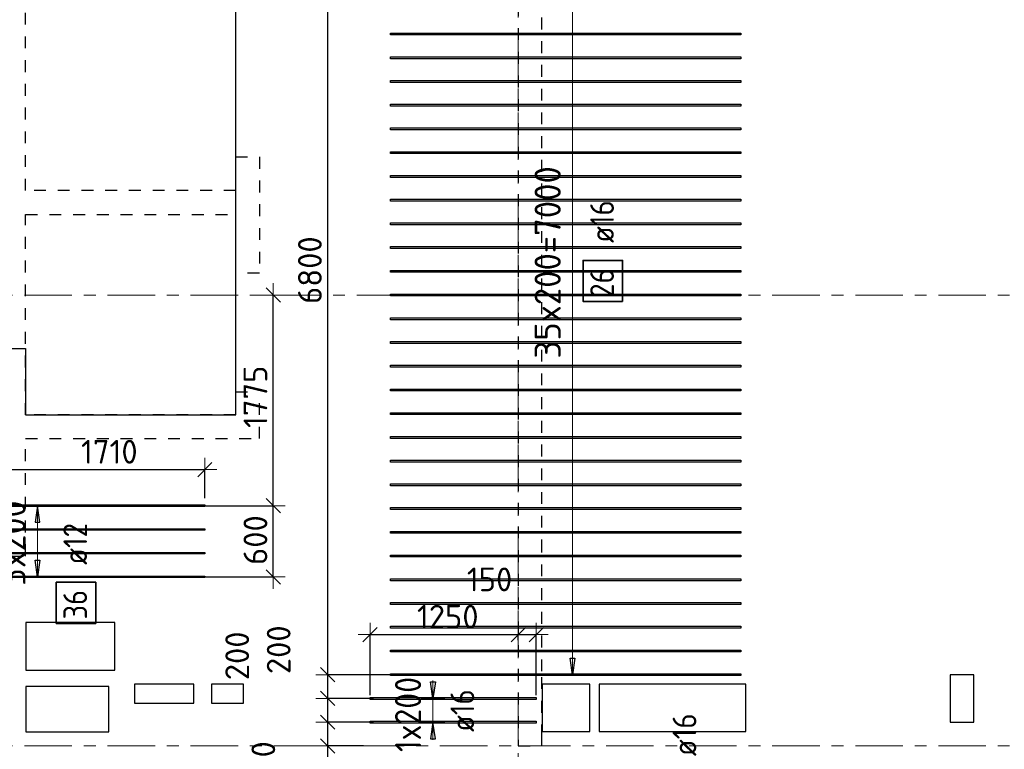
# Model space of a CAD drawing. Header units: metres. Extents: x -38 to 107, y -15 to 21.
# Tile 24 of 167: x 22 to 30, y 9 to 15. Entities that reach past the tile are written whole.
import ezdxf

# ---------------------------------------------------------------- set-up
doc = ezdxf.new("R2010")
doc.units = ezdxf.units.M
doc.header["$PDMODE"] = 65
for name, pattern in [('______11', [0.5, 0.4, -0.05, 0, -0.05]), ('______2', [0.0405, 0.03, -0.0105]), ('______5', [1.1, 0.8, -0.1, 0.1, -0.1])]:
    doc.linetypes.add(name, pattern=pattern)
for name, color, linetype, lineweight in [('XR$2$Осевая линия (1)', 7, '______5', 13), ('XR$4$Перекрытие (1)', 7, 'Continuous', 35), ('XR$4$Размерная линия (1)', 7, 'Continuous', 13)]:
    doc.layers.add(name, color=color, linetype=linetype, lineweight=lineweight)
doc.layers.add('XR$4$Арм.стержн.Доп. Арм верхн.зоны Х', color=7, linetype='Continuous', lineweight=35, true_color=0x8c8cff)
doc.layers.add('XR$6$Стена_ бетон несущ.', color=7, linetype='Continuous', lineweight=70, true_color=0xb4b496)
doc.styles.add('ISOCPEUR', font='txt')
doc.dimstyles.new('DIMSTYLE_3', dxfattribs={"dimtxt": 0.2, "dimasz": 0.2, "dimexe": 0, "dimexo": 0, "dimgap": 0.1, "dimtad": 2, "dimdec": 0, "dimlfac": 1000, "dimrnd": 5, "dimzin": 12, "dimdsep": 46, "dimtxsty": 'ISOCPEUR', "dimblk1": 'ALL_ML_STRICH', "dimblk2": 'ALL_ML_STRICH', "dimsah": 1, "dimcen": 0, "dimclrd": 7, "dimclre": 256, "dimclrt": 7, "dimadec": 0, "dimazin": 0, "dimtfac": 1, "dimtdec": 0, "dimtix": 1, "dimtmove": 2, "dimatfit": 3, "dimfxl": 0, "dimtzin": 0, "dimlwd": 0, "dimlwe": -3, "dimarcsym": 0})
doc.dimstyles.new('DIMSTYLE_33', dxfattribs={"dimtxt": 0.2, "dimasz": 0.2, "dimexe": 0, "dimexo": 0, "dimgap": 0.1, "dimtad": 2, "dimdec": 0, "dimlfac": 1000, "dimrnd": 5, "dimzin": 12, "dimdsep": 46, "dimtxsty": 'ISOCPEUR', "dimblk1": 'ALL_ML_STRICH', "dimblk2": 'ALL_ML_STRICH', "dimsah": 1, "dimcen": 0, "dimclrd": 7, "dimclre": 256, "dimclrt": 7, "dimadec": 0, "dimazin": 0, "dimtfac": 1, "dimtdec": 0, "dimtix": 1, "dimtmove": 2, "dimatfit": 3, "dimfxl": 0, "dimtvp": 1.2, "dimtzin": 0, "dimlwd": 0, "dimlwe": -3, "dimarcsym": 0})

# ---------------------------------------------------------------- blocks, each defined once
blk = doc.blocks.new('ALL_ML_STRICH')
at = {"color": 0, "linetype": 'ByBlock', "lineweight": -2}
for p, q in [((0, -0.5), (0, 0.5)), ((-1, 0), (0.5, 0)), ((-0.3, -0.3), (0.3, 0.3))]:
    blk.add_line(p, q, dxfattribs=at)
blk = doc.blocks.new('*D289')
at = {"layer": 'DEFPOINTS', "color": 7, "linetype": 'Continuous', "lineweight": 13, "transparency": 33554687}
for p in [(24.782, 9.9384), (26.03, 9.8709), (24.782, 9.4083)]:
    blk.add_point(p, dxfattribs=at)
at = {"layer": 'XR$4$Размерная линия (1)', "color": 9, "linetype": 'Continuous', "lineweight": -2, "true_color": 0xc7c7c7, "transparency": 33554687}
for p, q in [((24.782, 9.4283), (24.782, 9.9384)), ((26.03, 9.8909), (26.03, 9.9384))]:
    blk.add_line(p, q, dxfattribs=at)
at = {"layer": 'XR$4$Размерная линия (1)', "color": 7, "linetype": 'Continuous', "lineweight": -2, "transparency": 33554687}
blk.add_line((24.782, 9.9384), (26.03, 9.9384), dxfattribs=at)
at = {"layer": 'XR$4$Размерная линия (1)', "color": 7, "linetype": 'Continuous', "lineweight": 13, "transparency": 33554687, "xscale": 0.2, "yscale": 0.2, "zscale": 0.2, "rotation": 180}
blk.add_blockref('ALL_ML_STRICH', (24.782, 9.9384), dxfattribs=at)
at = {"layer": 'XR$4$Размерная линия (1)', "color": 7, "linetype": 'Continuous', "lineweight": 13, "transparency": 33554687, "xscale": 0.2, "yscale": 0.2, "zscale": 0.2}
blk.add_blockref('ALL_ML_STRICH', (26.03, 9.9384), dxfattribs=at)
at = {"layer": 'XR$4$Размерная линия (1)', "color": 7, "linetype": 'Continuous', "lineweight": 13, "transparency": 33554687, "insert": (25.436, 10.0884), "char_height": 0.2, "width": 0.8, "attachment_point": 5, "style": 'ISOCPEUR'}
blk.add_mtext('\\A1;{1250}', dxfattribs=at)
blk = doc.blocks.new('*D290')
at = {"layer": 'DEFPOINTS', "color": 7, "linetype": 'Continuous', "lineweight": 13, "transparency": 33554687}
for p in [(26.03, 9.9384), (26.03, 9.8709), (26.182, 9.4083)]:
    blk.add_point(p, dxfattribs=at)
at = {"layer": 'XR$4$Размерная линия (1)', "color": 9, "linetype": 'Continuous', "lineweight": -2, "true_color": 0xc7c7c7, "transparency": 33554687}
for p, q in [((26.03, 9.8909), (26.03, 9.9384)), ((26.182, 9.4283), (26.182, 9.9384))]:
    blk.add_line(p, q, dxfattribs=at)
at = {"layer": 'XR$4$Размерная линия (1)', "color": 7, "linetype": 'Continuous', "lineweight": -2, "transparency": 33554687}
blk.add_line((26.03, 9.9384), (26.182, 9.9384), dxfattribs=at)
at = {"layer": 'XR$4$Размерная линия (1)', "color": 7, "linetype": 'Continuous', "lineweight": 13, "transparency": 33554687, "xscale": 0.2, "yscale": 0.2, "zscale": 0.2, "rotation": 180}
blk.add_blockref('ALL_ML_STRICH', (26.03, 9.9384), dxfattribs=at)
at = {"layer": 'XR$4$Размерная линия (1)', "color": 7, "linetype": 'Continuous', "lineweight": 13, "transparency": 33554687, "xscale": 0.2, "yscale": 0.2, "zscale": 0.2}
blk.add_blockref('ALL_ML_STRICH', (26.182, 9.9384), dxfattribs=at)
at = {"layer": 'XR$4$Размерная линия (1)', "color": 7, "linetype": 'Continuous', "lineweight": 13, "transparency": 33554687, "insert": (25.7883, 10.4034), "char_height": 0.2, "width": 0.6, "attachment_point": 5, "style": 'ISOCPEUR'}
blk.add_mtext('\\A1;{150}', dxfattribs=at)
blk = doc.blocks.new('*D335')
at = {"layer": 'DEFPOINTS', "color": 7, "linetype": 'Continuous', "lineweight": 13, "transparency": 33554687}
for p in [(24.7464, 9), (24.4247, 8.4003), (24.9489, 8.4003)]:
    blk.add_point(p, dxfattribs=at)
at = {"layer": 'XR$4$Размерная линия (1)', "color": 9, "linetype": 'Continuous', "lineweight": -2, "true_color": 0xc7c7c7, "transparency": 33554687}
for p, q in [((24.7264, 9), (24.4247, 9)), ((24.9289, 8.4003), (24.4247, 8.4003))]:
    blk.add_line(p, q, dxfattribs=at)
at = {"layer": 'XR$4$Размерная линия (1)', "color": 7, "linetype": 'Continuous', "lineweight": -2, "transparency": 33554687}
blk.add_line((24.4247, 8.4003), (24.4247, 9), dxfattribs=at)
at = {"layer": 'XR$4$Размерная линия (1)', "color": 7, "linetype": 'Continuous', "lineweight": 13, "transparency": 33554687, "xscale": 0.2, "yscale": 0.2, "zscale": 0.2}
for p, rotation in [((24.4247, 9), 90), ((24.4247, 8.4003), 270)]:
    blk.add_blockref('ALL_ML_STRICH', p, dxfattribs=dict(at, rotation=rotation))
at = {"layer": 'XR$4$Размерная линия (1)', "color": 7, "linetype": 'Continuous', "lineweight": 13, "transparency": 33554687, "insert": (24.2747, 8.7101), "char_height": 0.2, "width": 0.6, "attachment_point": 5, "rotation": 90, "style": 'ISOCPEUR'}
blk.add_mtext('\\A1;{600}', dxfattribs=at)
blk = doc.blocks.new('*D336')
at = {"layer": 'DEFPOINTS', "color": 7, "linetype": 'Continuous', "lineweight": 13, "transparency": 33554687}
for p in [(24.8295, 9.2003), (24.4247, 9), (24.7464, 9)]:
    blk.add_point(p, dxfattribs=at)
at = {"layer": 'XR$4$Размерная линия (1)', "color": 9, "linetype": 'Continuous', "lineweight": -2, "true_color": 0xc7c7c7, "transparency": 33554687}
for p, q in [((24.8095, 9.2003), (24.4247, 9.2003)), ((24.7264, 9), (24.4247, 9))]:
    blk.add_line(p, q, dxfattribs=at)
at = {"layer": 'XR$4$Размерная линия (1)', "color": 7, "linetype": 'Continuous', "lineweight": -2, "transparency": 33554687}
blk.add_line((24.4247, 9), (24.4247, 9.2003), dxfattribs=at)
at = {"layer": 'XR$4$Размерная линия (1)', "color": 7, "linetype": 'Continuous', "lineweight": 13, "transparency": 33554687, "xscale": 0.2, "yscale": 0.2, "zscale": 0.2}
for p, rotation in [((24.4247, 9.2003), 90), ((24.4247, 9), 270)]:
    blk.add_blockref('ALL_ML_STRICH', p, dxfattribs=dict(at, rotation=rotation))
at = {"layer": 'XR$4$Размерная линия (1)', "color": 7, "linetype": 'Continuous', "lineweight": 13, "transparency": 33554687, "insert": (23.8824, 8.8343), "char_height": 0.2, "width": 0.6, "attachment_point": 5, "rotation": 90, "style": 'ISOCPEUR'}
blk.add_mtext('\\A1;{200}', dxfattribs=at)
blk = doc.blocks.new('*D337')
at = {"layer": 'DEFPOINTS', "color": 7, "linetype": 'Continuous', "lineweight": 13, "transparency": 33554687}
for p in [(24.8295, 9.4003), (24.4247, 9.2003), (24.8295, 9.2003)]:
    blk.add_point(p, dxfattribs=at)
at = {"layer": 'XR$4$Размерная линия (1)', "color": 9, "linetype": 'Continuous', "lineweight": -2, "true_color": 0xc7c7c7, "transparency": 33554687}
for p, q in [((24.8095, 9.4003), (24.4247, 9.4003)), ((24.8095, 9.2003), (24.4247, 9.2003))]:
    blk.add_line(p, q, dxfattribs=at)
at = {"layer": 'XR$4$Размерная линия (1)', "color": 7, "linetype": 'Continuous', "lineweight": -2, "transparency": 33554687}
blk.add_line((24.4247, 9.2003), (24.4247, 9.4003), dxfattribs=at)
at = {"layer": 'XR$4$Размерная линия (1)', "color": 7, "linetype": 'Continuous', "lineweight": 13, "transparency": 33554687, "xscale": 0.2, "yscale": 0.2, "zscale": 0.2}
for p, rotation in [((24.4247, 9.4003), 90), ((24.4247, 9.2003), 270)]:
    blk.add_blockref('ALL_ML_STRICH', p, dxfattribs=dict(at, rotation=rotation))
at = {"layer": 'XR$4$Размерная линия (1)', "color": 7, "linetype": 'Continuous', "lineweight": 13, "transparency": 33554687, "insert": (23.6622, 9.7592), "char_height": 0.2, "width": 0.6, "attachment_point": 5, "rotation": 90, "style": 'ISOCPEUR'}
blk.add_mtext('\\A1;{200}', dxfattribs=at)
blk = doc.blocks.new('*D338')
at = {"layer": 'DEFPOINTS', "color": 7, "linetype": 'Continuous', "lineweight": 13, "transparency": 33554687}
for p in [(25.0215, 9.6003), (24.4247, 9.4003), (24.8295, 9.4003)]:
    blk.add_point(p, dxfattribs=at)
at = {"layer": 'XR$4$Размерная линия (1)', "color": 9, "linetype": 'Continuous', "lineweight": -2, "true_color": 0xc7c7c7, "transparency": 33554687}
for p, q in [((25.0015, 9.6003), (24.4247, 9.6003)), ((24.8095, 9.4003), (24.4247, 9.4003))]:
    blk.add_line(p, q, dxfattribs=at)
at = {"layer": 'XR$4$Размерная линия (1)', "color": 7, "linetype": 'Continuous', "lineweight": -2, "transparency": 33554687}
blk.add_line((24.4247, 9.4003), (24.4247, 9.6003), dxfattribs=at)
at = {"layer": 'XR$4$Размерная линия (1)', "color": 7, "linetype": 'Continuous', "lineweight": 13, "transparency": 33554687, "xscale": 0.2, "yscale": 0.2, "zscale": 0.2}
for p, rotation in [((24.4247, 9.6003), 90), ((24.4247, 9.4003), 270)]:
    blk.add_blockref('ALL_ML_STRICH', p, dxfattribs=dict(at, rotation=rotation))
at = {"layer": 'XR$4$Размерная линия (1)', "color": 7, "linetype": 'Continuous', "lineweight": 13, "transparency": 33554687, "insert": (24.0116, 9.8106), "char_height": 0.2, "width": 0.6, "attachment_point": 5, "rotation": 90, "style": 'ISOCPEUR'}
blk.add_mtext('\\A1;{200}', dxfattribs=at)
blk = doc.blocks.new('*D339')
at = {"layer": 'DEFPOINTS', "color": 7, "linetype": 'Continuous', "lineweight": 13, "transparency": 33554687}
for p in [(24.772, 16.4), (24.4247, 9.6003), (25.0215, 9.6003)]:
    blk.add_point(p, dxfattribs=at)
at = {"layer": 'XR$4$Размерная линия (1)', "color": 9, "linetype": 'Continuous', "lineweight": -2, "true_color": 0xc7c7c7, "transparency": 33554687}
for p, q in [((24.752, 16.4), (24.4247, 16.4)), ((25.0015, 9.6003), (24.4247, 9.6003))]:
    blk.add_line(p, q, dxfattribs=at)
at = {"layer": 'XR$4$Размерная линия (1)', "color": 7, "linetype": 'Continuous', "lineweight": -2, "transparency": 33554687}
blk.add_line((24.4247, 9.6003), (24.4247, 16.4), dxfattribs=at)
at = {"layer": 'XR$4$Размерная линия (1)', "color": 7, "linetype": 'Continuous', "lineweight": 13, "transparency": 33554687, "xscale": 0.2, "yscale": 0.2, "zscale": 0.2}
for p, rotation in [((24.4247, 16.4), 90), ((24.4247, 9.6003), 270)]:
    blk.add_blockref('ALL_ML_STRICH', p, dxfattribs=dict(at, rotation=rotation))
at = {"layer": 'XR$4$Размерная линия (1)', "color": 7, "linetype": 'Continuous', "lineweight": 13, "transparency": 33554687, "insert": (24.2747, 13.0101), "char_height": 0.2, "width": 0.8, "attachment_point": 5, "rotation": 90, "style": 'ISOCPEUR'}
blk.add_mtext('\\A1;{6800}', dxfattribs=at)
blk = doc.blocks.new('*D369')
at = {"layer": 'DEFPOINTS', "color": 7, "linetype": 'Continuous', "lineweight": 13, "transparency": 33554687}
for p in [(21.68, 11.3293), (21.68, 11.224), (23.3897, 11.0687)]:
    blk.add_point(p, dxfattribs=at)
at = {"layer": 'XR$4$Размерная линия (1)', "color": 9, "linetype": 'Continuous', "lineweight": -2, "true_color": 0xc7c7c7, "transparency": 33554687}
for p, q in [((21.68, 11.244), (21.68, 11.3293)), ((23.3897, 11.0887), (23.3897, 11.3293))]:
    blk.add_line(p, q, dxfattribs=at)
at = {"layer": 'XR$4$Размерная линия (1)', "color": 7, "linetype": 'Continuous', "lineweight": -2, "transparency": 33554687}
blk.add_line((21.68, 11.3293), (23.3897, 11.3293), dxfattribs=at)
at = {"layer": 'XR$4$Размерная линия (1)', "color": 7, "linetype": 'Continuous', "lineweight": 13, "transparency": 33554687, "xscale": 0.2, "yscale": 0.2, "zscale": 0.2, "rotation": 180}
blk.add_blockref('ALL_ML_STRICH', (21.68, 11.3293), dxfattribs=at)
at = {"layer": 'XR$4$Размерная линия (1)', "color": 7, "linetype": 'Continuous', "lineweight": 13, "transparency": 33554687, "xscale": 0.2, "yscale": 0.2, "zscale": 0.2}
blk.add_blockref('ALL_ML_STRICH', (23.3897, 11.3293), dxfattribs=at)
at = {"layer": 'XR$4$Размерная линия (1)', "color": 7, "linetype": 'Continuous', "lineweight": 13, "transparency": 33554687, "insert": (22.5849, 11.4793), "char_height": 0.2, "width": 0.8, "attachment_point": 5, "style": 'ISOCPEUR'}
blk.add_mtext('\\A1;{1710}', dxfattribs=at)
blk = doc.blocks.new('*D370')
at = {"layer": 'DEFPOINTS', "color": 7, "linetype": 'Continuous', "lineweight": 13, "transparency": 33554687}
for p in [(23.2869, 11.0247), (23.2743, 10.4247), (23.9658, 10.4247)]:
    blk.add_point(p, dxfattribs=at)
at = {"layer": 'XR$4$Размерная линия (1)', "color": 9, "linetype": 'Continuous', "lineweight": -2, "true_color": 0xc7c7c7, "transparency": 33554687}
for p, q in [((23.3069, 11.0247), (23.9658, 11.0247)), ((23.2943, 10.4247), (23.9658, 10.4247))]:
    blk.add_line(p, q, dxfattribs=at)
at = {"layer": 'XR$4$Размерная линия (1)', "color": 7, "linetype": 'Continuous', "lineweight": -2, "transparency": 33554687}
blk.add_line((23.9658, 10.4247), (23.9658, 11.0247), dxfattribs=at)
at = {"layer": 'XR$4$Размерная линия (1)', "color": 7, "linetype": 'Continuous', "lineweight": 13, "transparency": 33554687, "xscale": 0.2, "yscale": 0.2, "zscale": 0.2}
for p, rotation in [((23.9658, 11.0247), 90), ((23.9658, 10.4247), 270)]:
    blk.add_blockref('ALL_ML_STRICH', p, dxfattribs=dict(at, rotation=rotation))
at = {"layer": 'XR$4$Размерная линия (1)', "color": 7, "linetype": 'Continuous', "lineweight": 13, "transparency": 33554687, "insert": (23.8158, 10.7347), "char_height": 0.2, "width": 0.6, "attachment_point": 5, "rotation": 90, "style": 'ISOCPEUR'}
blk.add_mtext('\\A1;{600}', dxfattribs=at)
blk = doc.blocks.new('*D371')
at = {"layer": 'DEFPOINTS', "color": 7, "linetype": 'Continuous', "lineweight": 13, "transparency": 33554687}
for p in [(23.8025, 12.8), (23.2869, 11.0247), (23.9658, 11.0247)]:
    blk.add_point(p, dxfattribs=at)
at = {"layer": 'XR$4$Размерная линия (1)', "color": 9, "linetype": 'Continuous', "lineweight": -2, "true_color": 0xc7c7c7, "transparency": 33554687}
for p, q in [((23.9658, 12.8), (23.9658, 12.8)), ((23.3069, 11.0247), (23.9658, 11.0247))]:
    blk.add_line(p, q, dxfattribs=at)
at = {"layer": 'XR$4$Размерная линия (1)', "color": 7, "linetype": 'Continuous', "lineweight": -2, "transparency": 33554687}
blk.add_line((23.9658, 11.0247), (23.9658, 12.8), dxfattribs=at)
at = {"layer": 'XR$4$Размерная линия (1)', "color": 7, "linetype": 'Continuous', "lineweight": 13, "transparency": 33554687, "xscale": 0.2, "yscale": 0.2, "zscale": 0.2}
for p, rotation in [((23.9658, 12.8), 90), ((23.9658, 11.0247), 270)]:
    blk.add_blockref('ALL_ML_STRICH', p, dxfattribs=dict(at, rotation=rotation))
at = {"layer": 'XR$4$Размерная линия (1)', "color": 7, "linetype": 'Continuous', "lineweight": 13, "transparency": 33554687, "insert": (23.8158, 11.9424), "char_height": 0.2, "width": 0.8, "attachment_point": 5, "rotation": 90, "style": 'ISOCPEUR'}
blk.add_mtext('\\A1;{1775}', dxfattribs=at)

msp = doc.modelspace()

# ---------------------------------------------------------------- linework, layer by layer
at = {"layer": 'XR$2$Осевая линия (1)', "color": 253, "linetype": '______11', "lineweight": 13, "true_color": 0xa0a0a0, "transparency": 33554687}
for p, q in [((26.03, 8.34), (26.03, 19.78)), ((-2.63, 12.8), (62.6, 12.8)), ((-2.63, 9), (62.6, 9))]:
    msp.add_line(p, q, dxfattribs=at)
at = {"layer": 'XR$4$Арм.стержн.Доп. Арм верхн.зоны Х', "color": 7, "linetype": 'Continuous', "lineweight": 13, "transparency": 33554687}
for p, q in [((26.488, 9.6003), (26.488, 16.6003)), ((21.9793, 11.0247), (21.9793, 11.0247)), ((21.9793, 10.4247), (21.9793, 11.0247)), ((21.9793, 10.4247), (21.9793, 10.4247)), ((25.3115, 9.4003), (25.3115, 9.5503)), ((26.488, 9.6003), (26.488, 9.6003)), ((25.3115, 9.2003), (25.3115, 9.4003)), ((25.3115, 9.2003), (25.3115, 9.0503))]:
    msp.add_line(p, q, dxfattribs=at)
at = {"layer": 'XR$4$Арм.стержн.Доп. Арм верхн.зоны Х', "color": 253, "linetype": 'Continuous', "lineweight": -3, "true_color": 0xa0a0a0, "transparency": 33554687}
for p, q in [((21.9793, 11.0247), (21.8793, 11.0247)), ((21.9793, 11.0247), (22.0793, 11.0247)), ((21.9793, 10.4247), (21.8793, 10.4247)), ((21.9793, 10.4247), (22.0793, 10.4247)), ((26.488, 9.6003), (26.388, 9.6003)), ((26.488, 9.6003), (26.588, 9.6003)), ((25.3115, 9.4003), (25.2115, 9.4003)), ((25.3115, 9.4003), (25.4115, 9.4003)), ((25.3115, 9.2003), (25.2115, 9.2003)), ((25.3115, 9.2003), (25.4115, 9.2003))]:
    msp.add_line(p, q, dxfattribs=at)
at = {"layer": 'XR$4$Арм.стержн.Доп. Арм верхн.зоны Х', "color": 7, "linetype": 'Continuous', "lineweight": 25, "transparency": 33554687}
for p, q in [((21.9793, 11.0247), (21.9593, 10.8847)), ((21.9993, 10.8847), (21.9793, 11.0247)), ((21.9593, 10.8847), (21.9993, 10.8847)), ((21.9793, 10.4247), (21.9593, 10.5647)), ((21.9593, 10.5647), (21.9993, 10.5647)), ((21.9993, 10.5647), (21.9793, 10.4247)), ((26.488, 9.6003), (26.468, 9.7403)), ((26.468, 9.7403), (26.508, 9.7403)), ((26.508, 9.7403), (26.488, 9.6003)), ((25.3115, 9.4003), (25.2915, 9.5403)), ((25.2915, 9.5403), (25.3315, 9.5403)), ((25.3315, 9.5403), (25.3115, 9.4003)), ((25.3115, 9.2003), (25.2915, 9.0603)), ((25.3315, 9.0603), (25.3115, 9.2003)), ((25.2915, 9.0603), (25.3315, 9.0603))]:
    msp.add_line(p, q, dxfattribs=at)
for points in [[(27.9049, 14.9923), (24.9549, 14.9923), (24.9549, 15.0083), (27.9049, 15.0083), (27.9049, 14.9923)], [(27.9049, 14.7923), (24.9549, 14.7923), (24.9549, 14.8083), (27.9049, 14.8083), (27.9049, 14.7923)], [(27.9049, 14.5923), (24.9549, 14.5923), (24.9549, 14.6083), (27.9049, 14.6083), (27.9049, 14.5923)], [(27.9049, 14.3923), (24.9549, 14.3923), (24.9549, 14.4083), (27.9049, 14.4083), (27.9049, 14.3923)], [(27.9049, 14.1923), (24.9549, 14.1923), (24.9549, 14.2083), (27.9049, 14.2083), (27.9049, 14.1923)], [(27.9049, 13.9923), (24.9549, 13.9923), (24.9549, 14.0083), (27.9049, 14.0083), (27.9049, 13.9923)], [(27.9049, 13.7923), (24.9549, 13.7923), (24.9549, 13.8083), (27.9049, 13.8083), (27.9049, 13.7923)], [(27.9049, 13.5923), (24.9549, 13.5923), (24.9549, 13.6083), (27.9049, 13.6083), (27.9049, 13.5923)], [(27.9049, 13.3923), (24.9549, 13.3923), (24.9549, 13.4083), (27.9049, 13.4083), (27.9049, 13.3923)], [(27.9049, 13.1923), (24.9549, 13.1923), (24.9549, 13.2083), (27.9049, 13.2083), (27.9049, 13.1923)], [(27.9049, 12.9923), (24.9549, 12.9923), (24.9549, 13.0083), (27.9049, 13.0083), (27.9049, 12.9923)], [(27.9049, 12.7923), (24.9549, 12.7923), (24.9549, 12.8083), (27.9049, 12.8083), (27.9049, 12.7923)], [(27.9049, 12.5923), (24.9549, 12.5923), (24.9549, 12.6083), (27.9049, 12.6083), (27.9049, 12.5923)], [(27.9049, 12.3923), (24.9549, 12.3923), (24.9549, 12.4083), (27.9049, 12.4083), (27.9049, 12.3923)], [(27.9049, 12.1923), (24.9549, 12.1923), (24.9549, 12.2083), (27.9049, 12.2083), (27.9049, 12.1923)], [(27.9049, 11.9923), (24.9549, 11.9923), (24.9549, 12.0083), (27.9049, 12.0083), (27.9049, 11.9923)], [(27.9049, 11.7923), (24.9549, 11.7923), (24.9549, 11.8083), (27.9049, 11.8083), (27.9049, 11.7923)], [(27.9049, 11.5923), (24.9549, 11.5923), (24.9549, 11.6083), (27.9049, 11.6083), (27.9049, 11.5923)], [(27.9049, 11.3923), (24.9549, 11.3923), (24.9549, 11.4083), (27.9049, 11.4083), (27.9049, 11.3923)], [(27.9049, 11.1923), (24.9549, 11.1923), (24.9549, 11.2083), (27.9049, 11.2083), (27.9049, 11.1923)], [(27.9049, 10.9923), (24.9549, 10.9923), (24.9549, 11.0083), (27.9049, 11.0083), (27.9049, 10.9923)], [(27.9049, 10.7923), (24.9549, 10.7923), (24.9549, 10.8083), (27.9049, 10.8083), (27.9049, 10.7923)], [(27.9049, 10.5923), (24.9549, 10.5923), (24.9549, 10.6083), (27.9049, 10.6083), (27.9049, 10.5923)], [(27.9049, 10.3923), (24.9549, 10.3923), (24.9549, 10.4083), (27.9049, 10.4083), (27.9049, 10.3923)], [(27.9049, 10.1923), (24.9549, 10.1923), (24.9549, 10.2083), (27.9049, 10.2083), (27.9049, 10.1923)], [(27.9049, 9.9923), (24.9549, 9.9923), (24.9549, 10.0083), (27.9049, 10.0083), (27.9049, 9.9923)], [(27.9049, 9.7923), (24.9549, 9.7923), (24.9549, 9.8083), (27.9049, 9.8083), (27.9049, 9.7923)], [(27.9049, 9.5923), (24.9549, 9.5923), (24.9549, 9.6083), (27.9049, 9.6083), (27.9049, 9.5923)], [(26.182, 9.3923), (24.782, 9.3923), (24.782, 9.4083), (26.182, 9.4083), (26.182, 9.3923)], [(26.182, 9.1923), (24.782, 9.1923), (24.782, 9.2083), (26.182, 9.2083), (26.182, 9.1923)]]:
    msp.add_lwpolyline(points, dxfattribs=at)
at = {"layer": 'XR$4$Арм.стержн.Доп. Арм верхн.зоны Х', "color": 7, "linetype": 'Continuous', "lineweight": 35, "transparency": 33554687}
for points in [[(26.9096, 12.7459), (26.9096, 13.0925), (26.5762, 13.0925), (26.5762, 12.7459), (26.9096, 12.7459)], [(22.4709, 10.0326), (22.4709, 10.3793), (22.1375, 10.3793), (22.1375, 10.0326), (22.4709, 10.0326)]]:
    msp.add_lwpolyline(points, dxfattribs=at)
at = {"layer": 'XR$4$Арм.стержн.Доп. Арм верхн.зоны Х', "color": 34, "linetype": 'Continuous', "lineweight": 25, "transparency": 33554687}
for points in [[(23.3897, 11.0187), (20.4397, 11.0187), (20.4397, 11.0307), (23.3897, 11.0307), (23.3897, 11.0187)], [(23.3897, 10.8187), (20.4397, 10.8187), (20.4397, 10.8307), (23.3897, 10.8307), (23.3897, 10.8187)], [(23.3897, 10.6187), (20.4397, 10.6187), (20.4397, 10.6307), (23.3897, 10.6307), (23.3897, 10.6187)], [(23.3897, 10.4187), (20.4397, 10.4187), (20.4397, 10.4307), (23.3897, 10.4307), (23.3897, 10.4187)]]:
    msp.add_lwpolyline(points, dxfattribs=at)
at = {"layer": 'XR$4$Перекрытие (1)', "color": 7, "linetype": 'Continuous', "lineweight": 25, "transparency": 33554687}
for p, q in [((23.6503, 11.7903), (23.6503, 16.6502)), ((19.08, 12.3503), (21.88, 12.3503)), ((21.88, 12.3503), (21.88, 11.7903)), ((21.88, 11.7903), (23.6503, 11.7903)), ((21.8825, 10.0398), (21.8825, 9.6398)), ((22.6325, 10.0398), (21.8825, 10.0398)), ((22.6325, 9.6398), (22.6325, 10.0398)), ((21.8825, 9.6398), (22.6325, 9.6398)), ((29.6691, 9.6002), (29.6691, 9.2002)), ((29.8691, 9.6002), (29.6691, 9.6002)), ((29.8691, 9.2003), (29.8691, 9.6002)), ((21.8806, 9.4995), (21.8806, 9.1195)), ((22.5806, 9.4995), (21.8806, 9.4995)), ((22.5806, 9.1195), (22.5806, 9.4995)), ((22.7959, 9.5195), (22.7959, 9.3595)), ((23.2959, 9.5195), (22.7959, 9.5195)), ((23.2959, 9.3595), (23.2959, 9.5195)), ((23.4459, 9.5195), (23.4459, 9.3595)), ((23.7159, 9.5195), (23.4459, 9.5195)), ((23.7159, 9.3595), (23.7159, 9.5195)), ((26.632, 9.5203), (26.232, 9.5202)), ((26.232, 9.5202), (26.232, 9.1202)), ((26.632, 9.1203), (26.632, 9.5203)), ((26.7123, 9.5202), (26.7123, 9.1202)), ((27.9473, 9.5202), (26.7123, 9.5202)), ((27.9473, 9.1202), (27.9473, 9.5202)), ((22.7959, 9.3595), (23.2959, 9.3595)), ((23.4459, 9.3595), (23.7159, 9.3595)), ((29.6691, 9.2002), (29.8691, 9.2003)), ((21.8806, 9.1195), (22.5806, 9.1195)), ((26.232, 9.1202), (26.632, 9.1203)), ((26.7123, 9.1202), (27.9473, 9.1202))]:
    msp.add_line(p, q, dxfattribs=at)
at = {"layer": 'XR$6$Стена_ бетон несущ.', "color": 253, "linetype": '______2', "lineweight": -3, "true_color": 0xa0a0a0, "transparency": 33554687}
for p, q in [((21.88, 13.68), (21.88, 16.45)), ((26.03, 16.45), (26.03, 9)), ((26.23, 10.6396), (26.23, 15.35)), ((23.6503, 13.68), (23.6503, 13.965)), ((23.6503, 13.965), (23.8503, 13.965)), ((23.8503, 13.965), (23.8503, 12.985)), ((23.6503, 13.68), (21.88, 13.68)), ((21.88, 13.48), (23.6503, 13.48)), ((21.88, 11.79), (21.88, 13.48)), ((23.6503, 12.985), (23.6503, 13.48)), ((23.8503, 12.985), (23.6503, 12.985)), ((23.6503, 11.79), (23.6503, 11.985)), ((23.6503, 11.985), (23.8503, 11.985)), ((23.8503, 11.59), (23.8503, 11.985)), ((23.6503, 11.79), (21.88, 11.79)), ((21.88, 11.59), (23.8503, 11.59)), ((21.88, 10.8), (21.88, 11.59)), ((21.88, 10.6), (21.88, 10.8)), ((26.23, 9.8294), (26.23, 10.6396)), ((21.76, 10.6), (21.88, 10.6)), ((26.23, 9.6294), (26.23, 9.8294)), ((26.23, 9.08), (26.23, 9.6294)), ((26.23, 9), (26.23, 9.08)), ((26.03, 9), (26.229, 9)), ((26.229, 9), (26.23, 9))]:
    msp.add_line(p, q, dxfattribs=at)

# ---------------------------------------------------------------- texts
at = {"layer": 'XR$4$Арм.стержн.Доп. Арм верхн.зоны Х', "color": 7, "linetype": 'Continuous', "lineweight": 13, "transparency": 33554687, "char_height": 0.22, "attachment_point": 7, "rotation": 90, "style": 'ISOCPEUR'}
for s, insert, width in [('\\W0.97;35x200=7000', (26.388, 12.2643), 1.799783), ('\\W0.95;3x200', (21.8793, 10.3507), 0.873359), ('\\W0.89;1x200', (25.2115, 8.9483), 0.823552)]:
    msp.add_mtext(s, dxfattribs=dict(at, insert=insert, width=width))
at = {"layer": 'XR$4$Арм.стержн.Доп. Арм верхн.зоны Х', "color": 7, "linetype": 'Continuous', "lineweight": 25, "transparency": 33554687, "char_height": 0.2, "attachment_point": 7, "rotation": 90, "style": 'ISOCPEUR'}
for s, insert, width in [('\\W0.89; ø16 ', (26.8362, 13.1259), 0.749105), ('\\W0.87;26', (26.8362, 12.7792), 0.367208), ('\\W0.89; ø12 ', (22.3975, 10.4126), 0.749105), ('\\W0.87;36', (22.3975, 10.0659), 0.367208), ('\\W0.89; ø16 ', (25.6591, 9.0042), 0.749105), ('\\W0.89; ø16 ', (27.5307, 8.8003), 0.749105)]:
    msp.add_mtext(s, dxfattribs=dict(at, insert=insert, width=width))

# ---------------------------------------------------------------- dimensions: what is measured, and where the dimension line sits
at = {"layer": 'XR$4$Размерная линия (1)', "color": 7, "linetype": 'Continuous', "lineweight": 13, "transparency": 33554687}
for base, p1, p2, dimstyle, picture, middle in [((24.4247, 16.4), (25.0015, 9.6003), (24.752, 16.4), 'DIMSTYLE_3', '*D339', (24.2747, 13.0101)), ((23.9658, 12.8), (23.3069, 11.0247), (23.9658, 12.8), 'DIMSTYLE_3', '*D371', (23.8158, 11.9424)), ((23.9658, 11.0247), (23.2943, 10.4247), (23.3069, 11.0247), 'DIMSTYLE_3', '*D370', (23.8158, 10.7347)), ((24.4247, 9.4003), (24.8095, 9.2003), (24.8095, 9.4003), 'DIMSTYLE_33', '*D337', (23.6622, 9.7592)), ((24.4247, 9.6003), (24.8095, 9.4003), (25.0015, 9.6003), 'DIMSTYLE_33', '*D338', (24.0116, 9.8106)), ((24.4247, 9.2003), (24.7264, 9), (24.8095, 9.2003), 'DIMSTYLE_33', '*D336', (23.8824, 8.8343)), ((24.4247, 9), (24.9289, 8.4003), (24.7264, 9), 'DIMSTYLE_3', '*D335', (24.2747, 8.7101))]:
    dim = msp.add_linear_dim(base=base, p1=p1, p2=p2, angle=90, dimstyle=dimstyle, override={"dimpost": '<>', "dimclrd": 7, "dimclre": 9, "dimclrt": 7, "dimlwd": 0, "dimlwe": 65533}, dxfattribs=at)
    dim.commit()
    dim.dimension.update_dxf_attribs({"geometry": picture, "text_midpoint": middle, "dimtype": 160})
for base, p1, p2, dimstyle, picture, middle in [((23.3897, 11.3293), (21.68, 11.244), (23.3897, 11.0887), 'DIMSTYLE_3', '*D369', (22.5849, 11.4793)), ((26.182, 9.9384), (26.03, 9.8909), (26.182, 9.4283), 'DIMSTYLE_33', '*D290', (25.7883, 10.4034)), ((26.03, 9.9384), (24.782, 9.4283), (26.03, 9.8909), 'DIMSTYLE_3', '*D289', (25.436, 10.0884))]:
    dim = msp.add_linear_dim(base=base, p1=p1, p2=p2, dimstyle=dimstyle, override={"dimpost": '<>', "dimclrd": 7, "dimclre": 9, "dimclrt": 7, "dimlwd": 0, "dimlwe": 65533}, dxfattribs=at)
    dim.commit()
    dim.dimension.update_dxf_attribs({"geometry": picture, "text_midpoint": middle, "dimtype": 160})

doc.saveas('drawing.dxf')
